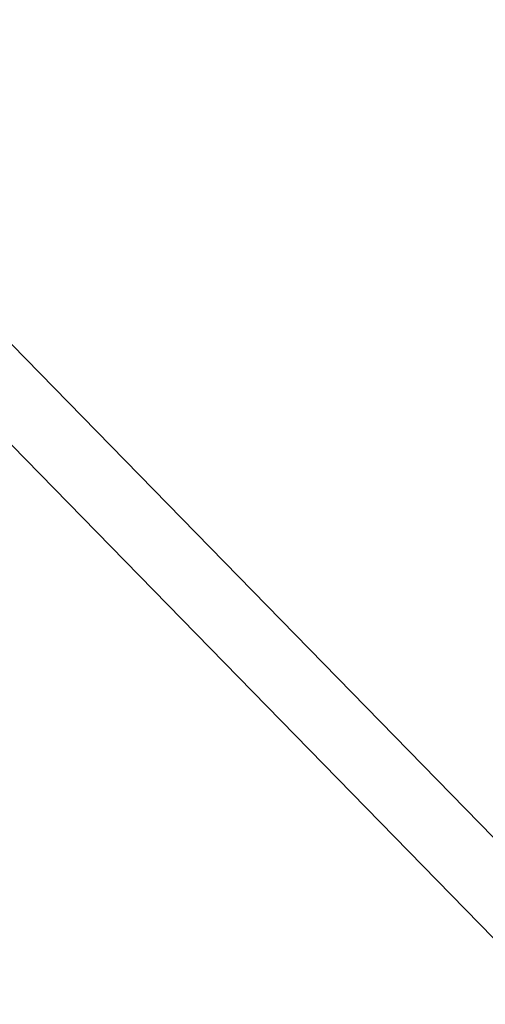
# Model space of a CAD drawing. Extents: x 0 to 363660, y 0 to 4201329.
# Tile 110 of 256: x 360202.27 to 360204.92, y 4200473.66 to 4200479.27. Entities that reach past the tile are written whole.
import ezdxf

# ---------------------------------------------------------------- set-up
doc = ezdxf.new("R2010")
doc.units = 0
doc.header["$LTSCALE"] = 0.5
doc.header["$MEASUREMENT"] = 0
doc.layers.add('(040) Ограда', color=7, linetype='Continuous')
doc.layers.add('.', color=7, linetype='Continuous', lineweight=15)
doc.styles.get("Standard").update_dxf_attribs({"font": 'times.ttf'})
doc.linetypes.add('ОГРАДА_ГЛИН', pattern='A,4,["|",Standard,S=0.8,R=0,X=0,Y=-0.8],0.5,["|",Standard,S=0.8,R=0,X=0,Y=-0.8],3.5', length=8)

# ---------------------------------------------------------------- blocks, each defined once
blk = doc.blocks.new('gergrgrre')
at = {"layer": '(040) Ограда', "linetype": 'ОГРАДА_ГЛИН', "flags": 128}
blk.add_lwpolyline([(360140.4025, 4200540.7375), (360188.33, 4200491.65), (360223.715, 4200455.4085), (360264.8508, 4200409.8714)], dxfattribs=at)
at = {"layer": '(040) Ограда', "flags": 128}
blk.add_lwpolyline([(360140.1163, 4200540.4581), (360188.0438, 4200491.3706), (360223.4234, 4200455.1346), (360264.554, 4200409.6033)], dxfattribs=at)

msp = doc.modelspace()

# ---------------------------------------------------------------- hatches: boundary and pattern name
at = {"layer": '.', "ltscale": 0.149071}
h = msp.add_hatch(color=256, dxfattribs=at)
h.dxf.hatch_style = 1
h.set_gradient(color1=(255, 255, 255), tint=1)
h.paths.add_polyline_path([(359890.2408, 4200193.8911), (361190.2408, 4200193.8911), (361190.2408, 4201328.8911), (359890.2408, 4201328.8911)])
h.paths.add_polyline_path([(359905.2408, 4201313.8911), (361175.2408, 4201313.8911), (361175.2408, 4200208.8911), (359905.2408, 4200208.8911)], flags=16)

# ---------------------------------------------------------------- block references
at = {"linetype": 'Continuous'}
msp.add_blockref('gergrgrre', (0, 0), dxfattribs=at)

doc.saveas('drawing.dxf')
